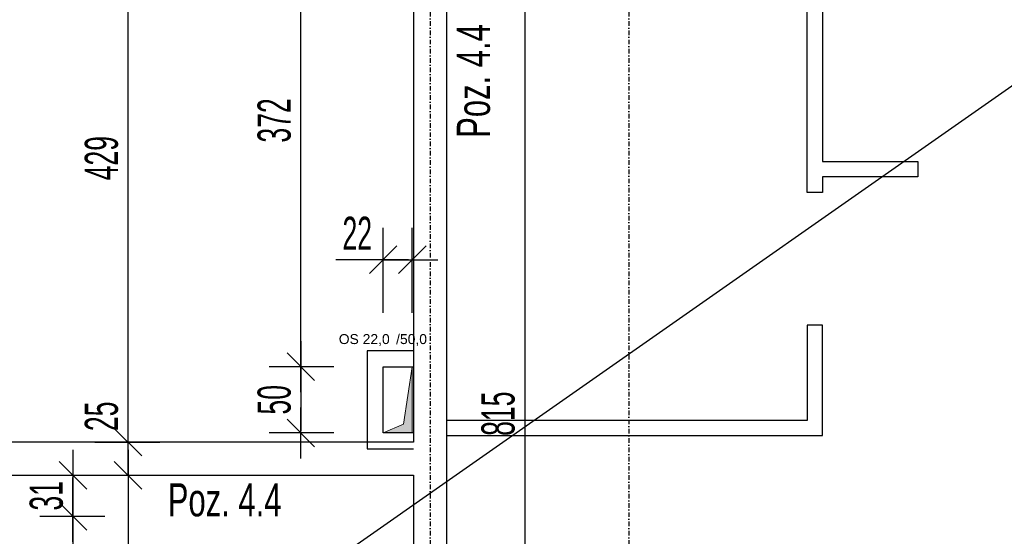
# Model space of a CAD drawing. Header units: millimetres. Extents: x -6373 to 10868, y -2819 to 2013.
# Tile 25 of 67: x -4040 to -3297, y 544 to 934. Entities that reach past the tile are written whole.
import ezdxf

# ---------------------------------------------------------------- set-up
doc = ezdxf.new("R2010")
doc.units = ezdxf.units.MM
doc.header["$LTSCALE"] = 10
doc.linetypes.add('MO', pattern=[0.7, 0.35, -0.17, 0.01, -0.17])
for name, color, linetype in [('BA_txs', 2, 'Continuous'), ('BA_wym', 1, 'Continuous'), ('BD_osm', 1, 'MO'), ('BD_wic', 1, 'Continuous'), ('BD_wig', 3, 'Continuous')]:
    doc.layers.add(name, color=color, linetype=linetype)
doc.layers.add('Nowe_A-Przebicia_Nr_pióra__1', color=7, linetype='Continuous', lineweight=13)
doc.layers.add('Nowe_A-Ściany-Zewnętrzne_Nr_pióra__47', color=7, linetype='Continuous', lineweight=15)
doc.layers.add('Nowe_A-Przebicia_Nr_pióra__102', color=7, linetype='Continuous', lineweight=5, true_color=0xcccccc)
doc.styles.add('BIKTS', font='bikromsw.shx', dxfattribs={"width": 0.8})
doc.styles.add('BIKWYM', font='bikromsw.shx', dxfattribs={"width": 0.6})
doc.styles.add('STYL_AUTOMATYCZNY_1', font='arial.ttf')
doc.dimstyles.new('BA_KR_100_cm', dxfattribs={"dimtxt": 25, "dimasz": 1.666667, "dimexe": 24, "dimexo": 0, "dimgap": 0, "dimtad": 0, "dimdec": 1, "dimrnd": 0.5, "dimzin": 9, "dimdsep": 46, "dimtxsty": 'BIKWYM', "dimblk": 'WYM-KR', "dimcen": 0, "dimdle": 20, "dimclrd": 256, "dimclre": 256, "dimclrt": 2, "dimadec": 0, "dimazin": 0, "dimtfac": 0.033333, "dimtdec": 1, "dimtmove": 0, "dimatfit": 3, "dimldrblk": 'WYM-KR', "dimfxl": 25, "dimfxlon": 1, "dimtvp": 0.8, "dimtolj": 1, "dimarcsym": 0})

# ---------------------------------------------------------------- blocks, each defined once
blk = doc.blocks.new('WYM-KR')
at = {"color": 7, "linetype": 'ByBlock'}
blk.add_line((6.24, 6.24), (-6.24, -6.24), dxfattribs=at)
at = {"linetype": 'ByBlock'}
blk.add_line((11.52, 0), (-11.52, 0), dxfattribs=at)
blk = doc.blocks.new('*D163')
at = {"layer": 'BA_wym', "lineweight": -2}
for p, q in [((-2581.41, 1119.85), (-2532.41, 1119.85)), ((-2556.41, 1118.18), (-2556.41, -925.48)), ((-2581.41, -927.15), (-2532.41, -927.15))]:
    blk.add_line(p, q, dxfattribs=at)
at = {"layer": 'Defpoints', "color": 0}
for p in [(-3717.41, 1119.85), (-3027.41, -927.15), (-2556.41, -927.15)]:
    blk.add_point(p, dxfattribs=at)
at = {"layer": 'BA_wym', "lineweight": -2, "xscale": 1.666666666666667, "yscale": 1.666666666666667, "zscale": 1.666666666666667}
for p, rotation in [((-2556.41, 1119.85), 90), ((-2556.41, -927.15), 270)]:
    blk.add_blockref('WYM-KR', p, dxfattribs=dict(at, rotation=rotation))
at = {"layer": 'BA_wym', "color": 2, "insert": (-2576.41, 96.35), "char_height": 25, "attachment_point": 5, "rotation": 90, "style": 'BIKWYM'}
blk.add_mtext('\\A1;2047', dxfattribs=at)
blk = doc.blocks.new('*D205')
at = {"layer": 'BA_wym', "lineweight": -2}
for p, q in [((-3683.54, 1043.85), (-3634.54, 1043.85)), ((-3658.54, 1042.19), (-3658.54, 230.52)), ((-3683.54, 228.85), (-3634.54, 228.85))]:
    blk.add_line(p, q, dxfattribs=at)
at = {"layer": 'Defpoints', "color": 0}
for p in [(-3717.41, 1043.85), (-3698.54, 228.85), (-3658.54, 228.85)]:
    blk.add_point(p, dxfattribs=at)
at = {"layer": 'BA_wym', "lineweight": -2, "xscale": 1.666666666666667, "yscale": 1.666666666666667, "zscale": 1.666666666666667}
for p, rotation in [((-3658.54, 1043.85), 90), ((-3658.54, 228.85), 270)]:
    blk.add_blockref('WYM-KR', p, dxfattribs=dict(at, rotation=rotation))
at = {"layer": 'BA_wym', "color": 2, "insert": (-3678.54, 636.35), "char_height": 25, "attachment_point": 5, "rotation": 90, "style": 'BIKWYM'}
blk.add_mtext('\\A1;815', dxfattribs=at)
blk = doc.blocks.new('*D267')
at = {"layer": 'BA_wym', "lineweight": -2}
for p, q in [((-3765.41, 712.64), (-3765.41, 776.64)), ((-3743.41, 712.64), (-3743.41, 776.64)), ((-3767.08, 752.64), (-3801.13, 752.64)), ((-3765.41, 752.64), (-3743.41, 752.64)), ((-3741.75, 752.64), (-3740.08, 752.64))]:
    blk.add_line(p, q, dxfattribs=at)
at = {"layer": 'Defpoints', "color": 0}
for p in [(-3743.41, 752.64), (-3765.41, 621.85), (-3743.41, 621.85)]:
    blk.add_point(p, dxfattribs=at)
at = {"layer": 'BA_wym', "lineweight": -2, "xscale": 1.666666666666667, "yscale": 1.666666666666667, "zscale": 1.666666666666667}
blk.add_blockref('WYM-KR', (-3765.41, 752.64), dxfattribs=at)
at = {"layer": 'BA_wym', "lineweight": -2, "xscale": 1.666666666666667, "yscale": 1.666666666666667, "zscale": 1.666666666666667, "rotation": 180}
blk.add_blockref('WYM-KR', (-3743.41, 752.64), dxfattribs=at)
at = {"layer": 'BA_wym', "color": 2, "insert": (-3784.94, 772.64), "char_height": 25, "attachment_point": 5, "style": 'BIKWYM'}
blk.add_mtext('\\A1;22', dxfattribs=at)
blk = doc.blocks.new('*D268')
at = {"layer": 'BA_wym', "lineweight": -2}
for p, q in [((-3802.52, 1043.85), (-3851.52, 1043.85)), ((-3827.52, 673.52), (-3827.52, 1042.19)), ((-3802.52, 671.85), (-3851.52, 671.85))]:
    blk.add_line(p, q, dxfattribs=at)
at = {"layer": 'Defpoints', "color": 0}
for p in [(-3827.52, 1043.85), (-3787.52, 1043.85), (-3765.41, 671.85)]:
    blk.add_point(p, dxfattribs=at)
at = {"layer": 'BA_wym', "lineweight": -2, "xscale": 1.666666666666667, "yscale": 1.666666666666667, "zscale": 1.666666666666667}
for p, rotation in [((-3827.52, 1043.85), 90), ((-3827.52, 671.85), 270)]:
    blk.add_blockref('WYM-KR', p, dxfattribs=dict(at, rotation=rotation))
at = {"layer": 'BA_wym', "color": 2, "insert": (-3847.52, 857.85), "char_height": 25, "attachment_point": 5, "rotation": 90, "style": 'BIKWYM'}
blk.add_mtext('\\A1;372', dxfattribs=at)
blk = doc.blocks.new('*D269')
at = {"layer": 'BA_wym', "lineweight": -2}
for p, q in [((-3802.52, 671.85), (-3851.52, 671.85)), ((-3827.52, 670.19), (-3827.52, 623.52)), ((-3802.52, 621.85), (-3851.52, 621.85))]:
    blk.add_line(p, q, dxfattribs=at)
at = {"layer": 'Defpoints', "color": 0}
for p in [(-3765.41, 671.85), (-3827.52, 621.85), (-3765.41, 621.85)]:
    blk.add_point(p, dxfattribs=at)
at = {"layer": 'BA_wym', "lineweight": -2, "xscale": 1.666666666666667, "yscale": 1.666666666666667, "zscale": 1.666666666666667}
for p, rotation in [((-3827.52, 671.85), 90), ((-3827.52, 621.85), 270)]:
    blk.add_blockref('WYM-KR', p, dxfattribs=dict(at, rotation=rotation))
at = {"layer": 'BA_wym', "color": 2, "insert": (-3847.52, 646.85), "char_height": 25, "attachment_point": 5, "rotation": 90, "style": 'BIKWYM'}
blk.add_mtext('\\A1;50', dxfattribs=at)
blk = doc.blocks.new('*D330')
at = {"layer": 'BA_wym', "lineweight": -2}
for p, q in [((-3729.91, 1519.85), (-3729.91, 1583.85)), ((-3579.91, 1519.85), (-3579.91, 1583.85)), ((-3728.25, 1559.85), (-3581.58, 1559.85))]:
    blk.add_line(p, q, dxfattribs=at)
at = {"layer": 'Defpoints', "color": 0}
for p in [(-3579.91, 1559.85), (-3729.91, 1068.85), (-3579.91, 785.71)]:
    blk.add_point(p, dxfattribs=at)
at = {"layer": 'BA_wym', "lineweight": -2, "xscale": 1.666666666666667, "yscale": 1.666666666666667, "zscale": 1.666666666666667, "rotation": 180}
blk.add_blockref('WYM-KR', (-3729.91, 1559.85), dxfattribs=at)
at = {"layer": 'BA_wym', "lineweight": -2, "xscale": 1.666666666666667, "yscale": 1.666666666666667, "zscale": 1.666666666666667}
blk.add_blockref('WYM-KR', (-3579.91, 1559.85), dxfattribs=at)
at = {"layer": 'BA_wym', "color": 2, "insert": (-3654.91, 1579.85), "char_height": 25, "attachment_point": 5, "style": 'BIKWYM'}
blk.add_mtext('\\A1;150', dxfattribs=at)
blk = doc.blocks.new('*D331')
at = {"layer": 'BA_wym', "lineweight": -2}
for p, q in [((-3579.91, 1519.85), (-3579.91, 1583.85)), ((-3039.91, 1519.85), (-3039.91, 1583.85)), ((-3578.25, 1559.85), (-3041.58, 1559.85))]:
    blk.add_line(p, q, dxfattribs=at)
at = {"layer": 'Defpoints', "color": 0}
for p in [(-3039.91, 1559.85), (-3039.91, 1068.85), (-3579.91, 785.71)]:
    blk.add_point(p, dxfattribs=at)
at = {"layer": 'BA_wym', "lineweight": -2, "xscale": 1.666666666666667, "yscale": 1.666666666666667, "zscale": 1.666666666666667, "rotation": 180}
blk.add_blockref('WYM-KR', (-3579.91, 1559.85), dxfattribs=at)
at = {"layer": 'BA_wym', "lineweight": -2, "xscale": 1.666666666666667, "yscale": 1.666666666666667, "zscale": 1.666666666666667}
blk.add_blockref('WYM-KR', (-3039.91, 1559.85), dxfattribs=at)
at = {"layer": 'BA_wym', "color": 2, "insert": (-3309.91, 1579.85), "char_height": 25, "attachment_point": 5, "style": 'BIKWYM'}
blk.add_mtext('\\A1;540', dxfattribs=at)
blk = doc.blocks.new('*D339')
at = {"layer": 'BA_wym', "lineweight": -2}
for p, q in [((-5632.41, 1599.85), (-5632.41, 1663.85)), ((-3027.41, 1599.85), (-3027.41, 1663.85)), ((-5630.75, 1639.85), (-3029.08, 1639.85))]:
    blk.add_line(p, q, dxfattribs=at)
at = {"layer": 'Defpoints', "color": 0}
for p in [(-3027.41, 1639.85), (-3027.41, 1068.85), (-5632.41, 806.35)]:
    blk.add_point(p, dxfattribs=at)
at = {"layer": 'BA_wym', "lineweight": -2, "xscale": 1.666666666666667, "yscale": 1.666666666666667, "zscale": 1.666666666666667, "rotation": 180}
blk.add_blockref('WYM-KR', (-5632.41, 1639.85), dxfattribs=at)
at = {"layer": 'BA_wym', "lineweight": -2, "xscale": 1.666666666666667, "yscale": 1.666666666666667, "zscale": 1.666666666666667}
blk.add_blockref('WYM-KR', (-3027.41, 1639.85), dxfattribs=at)
at = {"layer": 'BA_wym', "color": 2, "insert": (-4329.91, 1659.85), "char_height": 25, "attachment_point": 5, "style": 'BIKWYM'}
blk.add_mtext('\\A1;2605', dxfattribs=at)
blk = doc.blocks.new('*D341')
at = {"layer": 'BA_wym', "lineweight": -2}
for p, q in [((-5803.41, 1639.85), (-5803.41, 1703.85)), ((-2856.41, 1639.85), (-2856.41, 1703.85)), ((-2858.08, 1679.85), (-5801.75, 1679.85))]:
    blk.add_line(p, q, dxfattribs=at)
at = {"layer": 'Defpoints', "color": 0}
for p in [(-5803.41, 1679.85), (-5803.41, 806.35), (-2856.41, 806.35)]:
    blk.add_point(p, dxfattribs=at)
at = {"layer": 'BA_wym', "lineweight": -2, "xscale": 1.666666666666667, "yscale": 1.666666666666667, "zscale": 1.666666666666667, "rotation": 180}
blk.add_blockref('WYM-KR', (-5803.41, 1679.85), dxfattribs=at)
at = {"layer": 'BA_wym', "lineweight": -2, "xscale": 1.666666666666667, "yscale": 1.666666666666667, "zscale": 1.666666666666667}
blk.add_blockref('WYM-KR', (-2856.41, 1679.85), dxfattribs=at)
at = {"layer": 'BA_wym', "color": 2, "insert": (-4329.91, 1699.85), "char_height": 25, "attachment_point": 5, "style": 'BIKWYM'}
blk.add_mtext('\\A1;2947', dxfattribs=at)
blk = doc.blocks.new('*D371')
at = {"layer": 'BA_wym', "lineweight": -2}
for p, q in [((-2541.41, 1239.87), (-2492.41, 1239.87)), ((-2516.41, 1238.2), (-2516.41, -925.48)), ((-2541.41, -927.15), (-2492.41, -927.15))]:
    blk.add_line(p, q, dxfattribs=at)
at = {"layer": 'Defpoints', "color": 0}
for p in [(-3711.41, 1239.87), (-3027.41, -927.15), (-2516.41, -927.15)]:
    blk.add_point(p, dxfattribs=at)
at = {"layer": 'BA_wym', "lineweight": -2, "xscale": 1.666666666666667, "yscale": 1.666666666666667, "zscale": 1.666666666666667}
for p, rotation in [((-2516.41, 1239.87), 90), ((-2516.41, -927.15), 270)]:
    blk.add_blockref('WYM-KR', p, dxfattribs=dict(at, rotation=rotation))
at = {"layer": 'BA_wym', "color": 2, "insert": (-2536.41, 156.36), "char_height": 25, "attachment_point": 5, "rotation": 90, "style": 'BIKWYM'}
blk.add_mtext('\\A1;2167', dxfattribs=at)
blk = doc.blocks.new('*D380')
at = {"layer": 'BA_wym', "lineweight": -2}
for p, q in [((-4024.52, 558.85), (-3975.52, 558.85)), ((-3999.52, 557.19), (-3999.52, 458.52)), ((-4024.52, 456.85), (-3975.52, 456.85))]:
    blk.add_line(p, q, dxfattribs=at)
at = {"layer": 'Defpoints', "color": 0}
for p in [(-4039.52, 558.85), (-4039.52, 456.85), (-3999.52, 456.85)]:
    blk.add_point(p, dxfattribs=at)
at = {"layer": 'BA_wym', "lineweight": -2, "xscale": 1.666666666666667, "yscale": 1.666666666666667, "zscale": 1.666666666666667}
for p, rotation in [((-3999.52, 558.85), 90), ((-3999.52, 456.85), 270)]:
    blk.add_blockref('WYM-KR', p, dxfattribs=dict(at, rotation=rotation))
at = {"layer": 'BA_wym', "color": 2, "insert": (-4019.52, 507.85), "char_height": 25, "attachment_point": 5, "rotation": 90, "style": 'BIKWYM'}
blk.add_mtext('\\A1;102', dxfattribs=at)
blk = doc.blocks.new('*D381')
at = {"layer": 'BA_wym', "lineweight": -2}
for p, q in [((-4024.52, 589.85), (-3975.52, 589.85)), ((-3999.52, 560.52), (-3999.52, 588.19)), ((-4024.52, 558.85), (-3975.52, 558.85))]:
    blk.add_line(p, q, dxfattribs=at)
at = {"layer": 'Defpoints', "color": 0}
for p in [(-4039.52, 589.85), (-3999.52, 589.85), (-4039.52, 558.85)]:
    blk.add_point(p, dxfattribs=at)
at = {"layer": 'BA_wym', "lineweight": -2, "xscale": 1.666666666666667, "yscale": 1.666666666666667, "zscale": 1.666666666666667}
for p, rotation in [((-3999.52, 589.85), 90), ((-3999.52, 558.85), 270)]:
    blk.add_blockref('WYM-KR', p, dxfattribs=dict(at, rotation=rotation))
at = {"layer": 'BA_wym', "color": 2, "insert": (-4019.52, 574.35), "char_height": 25, "attachment_point": 5, "rotation": 90, "style": 'BIKWYM'}
blk.add_mtext('\\A1;31', dxfattribs=at)
blk = doc.blocks.new('*D382')
at = {"layer": 'BA_wym', "lineweight": -2}
for p, q in [((-3982.9, 589.85), (-3933.9, 589.85)), ((-3957.9, 588.19), (-3957.9, 230.52)), ((-3982.9, 228.85), (-3933.9, 228.85))]:
    blk.add_line(p, q, dxfattribs=at)
at = {"layer": 'Defpoints', "color": 0}
for p in [(-3997.9, 589.85), (-3997.9, 228.85), (-3957.9, 228.85)]:
    blk.add_point(p, dxfattribs=at)
at = {"layer": 'BA_wym', "lineweight": -2, "xscale": 1.666666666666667, "yscale": 1.666666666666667, "zscale": 1.666666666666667}
for p, rotation in [((-3957.9, 589.85), 90), ((-3957.9, 228.85), 270)]:
    blk.add_blockref('WYM-KR', p, dxfattribs=dict(at, rotation=rotation))
at = {"layer": 'BA_wym', "color": 2, "insert": (-3977.9, 409.35), "char_height": 25, "attachment_point": 5, "rotation": 90, "style": 'BIKWYM'}
blk.add_mtext('\\A1;361', dxfattribs=at)
blk = doc.blocks.new('*D383')
at = {"layer": 'BA_wym', "lineweight": -2}
for p, q in [((-3957.9, 616.52), (-3957.9, 650.57)), ((-3982.9, 614.85), (-3933.9, 614.85)), ((-3957.9, 589.85), (-3957.9, 614.85)), ((-3982.9, 589.85), (-3933.9, 589.85)), ((-3957.9, 588.19), (-3957.9, 586.52))]:
    blk.add_line(p, q, dxfattribs=at)
at = {"layer": 'Defpoints', "color": 0}
for p in [(-3997.9, 614.85), (-3957.9, 614.85), (-3997.9, 589.85)]:
    blk.add_point(p, dxfattribs=at)
at = {"layer": 'BA_wym', "lineweight": -2, "xscale": 1.666666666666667, "yscale": 1.666666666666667, "zscale": 1.666666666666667}
for p, rotation in [((-3957.9, 614.85), 270), ((-3957.9, 589.85), 90)]:
    blk.add_blockref('WYM-KR', p, dxfattribs=dict(at, rotation=rotation))
at = {"layer": 'BA_wym', "color": 2, "insert": (-3977.9, 634.38), "char_height": 25, "attachment_point": 5, "rotation": 90, "style": 'BIKWYM'}
blk.add_mtext('\\A1;25', dxfattribs=at)
blk = doc.blocks.new('*D384')
at = {"layer": 'BA_wym', "lineweight": -2}
for p, q in [((-3982.9, 1043.85), (-3933.9, 1043.85)), ((-3957.9, 616.52), (-3957.9, 1042.19)), ((-3982.9, 614.85), (-3933.9, 614.85))]:
    blk.add_line(p, q, dxfattribs=at)
at = {"layer": 'Defpoints', "color": 0}
for p in [(-3997.9, 1043.85), (-3957.9, 1043.85), (-3997.9, 614.85)]:
    blk.add_point(p, dxfattribs=at)
at = {"layer": 'BA_wym', "lineweight": -2, "xscale": 1.666666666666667, "yscale": 1.666666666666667, "zscale": 1.666666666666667}
for p, rotation in [((-3957.9, 1043.85), 90), ((-3957.9, 614.85), 270)]:
    blk.add_blockref('WYM-KR', p, dxfattribs=dict(at, rotation=rotation))
at = {"layer": 'BA_wym', "color": 2, "insert": (-3977.9, 829.35), "char_height": 25, "attachment_point": 5, "rotation": 90, "style": 'BIKWYM'}
blk.add_mtext('\\A1;429', dxfattribs=at)

msp = doc.modelspace()

# ---------------------------------------------------------------- hatches: boundary and pattern name
at = {"layer": 'Nowe_A-Przebicia_Nr_pióra__102', "linetype": 'Continuous', "lineweight": 5, "true_color": 0xcccccc}
msp.add_hatch(color=254, dxfattribs=at).paths.add_polyline_path([(-3765.41, 621.85), (-3743.41, 621.85), (-3743.41, 671.85), (-3750.11, 628.55)])

# ---------------------------------------------------------------- linework, layer by layer
at = {"layer": 'BD_osm'}
for points in [[(-3729.91, 1779.85), (-3729.91, -1432.6)], [(-3579.91, 1779.85), (-3579.91, -1432.6)]]:
    msp.add_lwpolyline(points, dxfattribs=at)
at = {"layer": 'BD_wic'}
for points in [[(-5632.41, -756.15), (-3027.41, 1068.85)], [(-3433.91, 1043.85), (-3433.91, 826.85), (-3361.91, 826.85), (-3361.91, 815.35), (-3433.91, 815.35), (-3433.91, 803.35), (-3445.41, 803.35), (-3445.41, 1043.85)], [(-3717.41, 619.85), (-3433.91, 619.85), (-3433.91, 703.35), (-3445.41, 703.35), (-3445.41, 631.35), (-3717.41, 631.35)], [(-3742.41, 683.85), (-3777.41, 683.85), (-3777.41, 609.85), (-3742.41, 609.85)], [(-3742.41, 621.85), (-3765.41, 621.85), (-3765.41, 671.85), (-3742.41, 671.85)]]:
    msp.add_lwpolyline(points, dxfattribs=at)
at = {"layer": 'BD_wig'}
for points in [[(-3669.91, 1043.85), (-3669.91, 1068.85), (-3717.41, 1068.85), (-3717.41, 1119.85), (-3742.41, 1119.85), (-3742.41, 1068.85), (-3763.91, 1068.85), (-3763.91, 1043.85), (-3742.41, 1043.85), (-3742.41, 614.85), (-4081.41, 614.85)], [(-3717.41, 228.85), (-3717.41, 1043.85), (-3669.91, 1043.85)], [(-4317.41, 455.85), (-4317.41, 589.85), (-4106.41, 589.85), (-4106.41, 558.85), (-4081.41, 558.85), (-4081.41, 589.85), (-3742.41, 589.85), (-3742.41, 228.85)]]:
    msp.add_lwpolyline(points, dxfattribs=at)
at = {"layer": 'Nowe_A-Przebicia_Nr_pióra__1', "color": 7, "linetype": 'Continuous', "lineweight": 13}
for p, q in [((-3750.11, 628.55), (-3743.41, 671.85)), ((-3743.41, 621.85), (-3743.41, 671.85)), ((-3765.41, 621.85), (-3750.11, 628.55))]:
    msp.add_line(p, q, dxfattribs=at)
at = {"layer": 'Nowe_A-Ściany-Zewnętrzne_Nr_pióra__47', "color": 7, "linetype": 'Continuous', "lineweight": 15}
for p, q in [((-3765.41, 671.85), (-3743.41, 671.85)), ((-3765.41, 621.85), (-3765.41, 671.85)), ((-3743.41, 621.85), (-3765.41, 621.85))]:
    msp.add_line(p, q, dxfattribs=at)

# ---------------------------------------------------------------- texts
at = {"layer": 'BA_txs', "style": 'BIKTS', "width": 0.7}
msp.add_text('Poz. 4.4', height=25, rotation=90, dxfattribs=at).set_placement((-3684.79, 844.71))
msp.add_text('Poz. 4.4', height=25, dxfattribs=at).set_placement((-3927.94, 558.82))
at = {"layer": 'Nowe_A-Przebicia_Nr_pióra__1', "color": 7, "lineweight": 13, "style": 'STYL_AUTOMATYCZNY_1'}
for s, p in [('OS 22,0', (-3798.88, 688.96)), (' /50,0', (-3758.51, 688.96))]:
    msp.add_text(s, height=7.5, dxfattribs=at).set_placement(p)

# ---------------------------------------------------------------- dimensions: what is measured, and where the dimension line sits
at = {"layer": 'BA_wym'}
for base, p1, p2, override, picture, middle in [((-5803.41, 1679.85), (-2856.41, 806.35), (-5803.41, 806.35), {"dimatfit": 1, "dimfxl": 40}, '*D341', (-4329.91, 1699.85)), ((-3027.41, 1639.85), (-5632.41, 806.35), (-3027.41, 1068.85), {"dimtmove": 1, "dimatfit": 1, "dimfxl": 40}, '*D339', (-4329.91, 1659.85)), ((-3579.91, 1559.85), (-3729.91, 1068.85), (-3579.91, 785.71), {"dimtmove": 1, "dimatfit": 1, "dimfxl": 40}, '*D330', (-3654.91, 1579.85)), ((-3039.91, 1559.85), (-3579.91, 785.71), (-3039.91, 1068.85), {"dimtmove": 1, "dimatfit": 1, "dimfxl": 40}, '*D331', (-3309.91, 1579.85))]:
    dim = msp.add_linear_dim(base=base, p1=p1, p2=p2, dimstyle='BA_KR_100_cm', override=override, dxfattribs=at)
    dim.commit()
    dim.dimension.update_dxf_attribs({"geometry": picture, "text_midpoint": middle})
for base, p1, p2, picture, middle in [((-2516.41, -927.15), (-3711.41, 1239.87), (-3027.41, -927.15), '*D371', (-2536.41, 156.36)), ((-2556.41, -927.15), (-3717.41, 1119.85), (-3027.41, -927.15), '*D163', (-2576.41, 96.35)), ((-3957.9, 1043.85), (-3997.9, 614.85), (-3997.9, 1043.85), '*D384', (-3977.9, 829.35)), ((-3827.52, 1043.85), (-3765.41, 671.85), (-3787.52, 1043.85), '*D268', (-3847.52, 857.85)), ((-3658.54, 228.85), (-3717.41, 1043.85), (-3698.54, 228.85), '*D205', (-3678.54, 636.35)), ((-3827.52, 621.85), (-3765.41, 671.85), (-3765.41, 621.85), '*D269', (-3847.52, 646.85)), ((-3957.9, 614.85), (-3997.9, 589.85), (-3997.9, 614.85), '*D383', (-3977.9, 634.38)), ((-3999.52, 589.85), (-4039.52, 558.85), (-4039.52, 589.85), '*D381', (-4019.52, 574.35)), ((-3957.9, 228.85), (-3997.9, 589.85), (-3997.9, 228.85), '*D382', (-3977.9, 409.35)), ((-3999.52, 456.85), (-4039.52, 558.85), (-4039.52, 456.85), '*D380', (-4019.52, 507.85))]:
    dim = msp.add_linear_dim(base=base, p1=p1, p2=p2, angle=90, dimstyle='BA_KR_100_cm', override={"dimatfit": 1}, dxfattribs=at)
    dim.commit()
    dim.dimension.update_dxf_attribs({"geometry": picture, "text_midpoint": middle})
dim = msp.add_linear_dim(base=(-3743.41, 752.64), p1=(-3765.41, 621.85), p2=(-3743.41, 621.85), dimstyle='BA_KR_100_cm', override={"dimatfit": 1, "dimfxl": 40}, dxfattribs=at)
dim.commit()
dim.dimension.update_dxf_attribs({"geometry": '*D267', "text_midpoint": (-3784.94, 752.64), "dimtype": 160})

doc.saveas('drawing.dxf')
